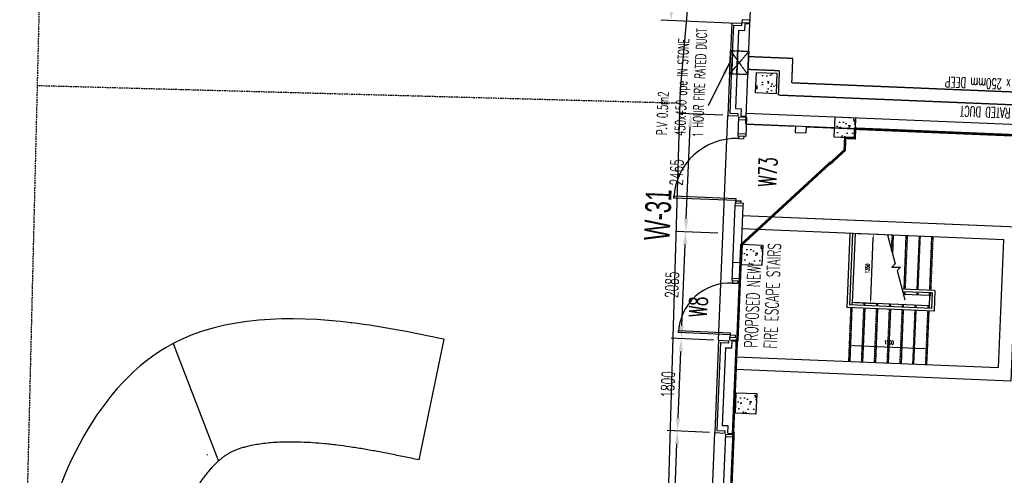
# Model space of a CAD drawing. Header units: millimetres. Extents: x 941089 to 2922714, y 799810 to 1997150.
# Tile 14 of 99: x 941421 to 960613, y 956780 to 965655. Entities that reach past the tile are written whole.
import ezdxf

# ---------------------------------------------------------------- set-up
doc = ezdxf.new("R2010")
doc.units = ezdxf.units.MM
doc.header["$LTSCALE"] = 10
doc.header["$PDMODE"] = 3
doc.header["$PDSIZE"] = 5
for name, pattern in [('DASHDOT', [1, 0.5, -0.25, 0, -0.25]), ('FO-00$0$FOOTPATH - GEORGES LANE$0$HIDDEN2', [4.7625, 3.175, -1.5875]), ('L - PL-ext-00$0$HIDDEN', [0.375, 0.25, -0.125]), ('L-PL-00$0$HIDDEN2', [4.7625, 3.175, -1.5875])]:
    doc.linetypes.add(name, pattern=pattern)
doc.layers.get('DEFPOINTS').update_dxf_attribs({"color": 21})
for name, color, linetype in [('AREA NET', 21, 'DASHDOT'), ('COLS EXT-00$0$CONC-SECTION', 6, 'Continuous'), ('COLS EXT-00$0$HATCH', 22, 'Continuous'), ('COLS-00$0$CONC-SECTION', 6, 'Continuous'), ('COLS-00$0$HATCH', 22, 'Continuous'), ('FO-00$0$FOOTPATH - GEORGES LANE$0$18', 21, 'Continuous'), ('FO-00$0$FOOTPATH - GEORGES LANE$0$25', 2, 'Continuous'), ('FO-00$0$TITLE', 21, 'Continuous'), ('L - PL-ext-00$0$DIMS-MASONARY', 21, 'Continuous'), ('L - PL-ext-00$0$HIDDEN', 1, 'L - PL-ext-00$0$HIDDEN'), ('L - PL-ext-00$0$TEXT-35', 7, 'Continuous'), ('L - PL-ext-00$0$WALL-EXTERNAL', 1, 'Continuous'), ('L - PL-ext-00$0$WALL-INTERNAL', 4, 'Continuous'), ('L - PL-ext-00$0$WINDOW', 2, 'Continuous'), ('L - PL-ext-00$0$WINDOW DIMS', 21, 'Continuous'), ('L - PL-ext-00$0$WINDOW-SCH', 2, 'Continuous'), ('L-PL-00$0$DIM', 21, 'Continuous'), ('L-PL-00$0$DOOR', 2, 'Continuous'), ('L-PL-00$0$STAIRS', 2, 'Continuous'), ('L-PL-00$0$TEXT', 2, 'Continuous'), ('L-PL-00$0$WALL-EXTERNAL', 1, 'Continuous'), ('L-PL-00$0$WALL-INTERNAL', 4, 'Continuous'), ('L-PL-00$0$WALL-STUD-PARTITIONS', 2, 'Continuous'), ('L-PL-00$0$WINDOW', 2, 'Continuous'), ('L-PL-00$0$zz-dims-stone', 21, 'Continuous'), ('L-PL-00$0$ZZ-WINDOW-NOS.', 2, 'Continuous'), ('REVISION', 1, 'DASHDOT')]:
    doc.layers.add(name, color=color, linetype=linetype)
doc.layers.add('FO-00$0$FOOTPATH - GEORGES LANE$0$ZZ-', color=7, linetype='Continuous', plot=False)
doc.styles.add('L - PL-ext-00$0$ROMANS', font='romans.shx', dxfattribs={"width": 0.6})
doc.styles.add('L - PL-ext-00$0$SK-OFFICE-00-ELE REV A$0$STANDARD', font='ARIAL.TTF', dxfattribs={"width": 0.6, "height": 0.2})
doc.styles.add('L - PL-ext-00$0$Standard', font='romans.shx', dxfattribs={"width": 0.6})
doc.styles.add('L-PL-00$0$AUDIT_D_060301152104-0', font='romans.shx', dxfattribs={"width": 0.6})
doc.styles.add('L-PL-00$0$ROMANS', font='romans.shx', dxfattribs={"width": 0.6})
doc.styles.add('L-PL-00$0$STANDARD', font='romans.shx', dxfattribs={"width": 0.6})
doc.dimstyles.new('L - PL-ext-00$0$ROYCETON', dxfattribs={"dimscale": 100, "dimtxt": 2.5, "dimasz": 2.5, "dimexe": 2, "dimexo": 1, "dimgap": 1, "dimtad": 1, "dimdec": 0, "dimtxsty": 'L - PL-ext-00$0$Standard', "dimcen": 2.5, "dimclrd": 256, "dimclre": 256, "dimclrt": 2, "dimaunit": 1, "dimazin": 0, "dimtfac": 1, "dimtdec": 0, "dimtmove": 0, "dimatfit": 3, "dimfxl": 0, "dimarcsym": 0})
doc.dimstyles.new('L-PL-00$0$DIM50', dxfattribs={"dimscale": 50, "dimtxt": 3, "dimasz": 2, "dimexe": 2, "dimexo": 1, "dimgap": 1, "dimtad": 1, "dimdec": 0, "dimrnd": 1, "dimdsep": 46, "dimtxsty": 'L-PL-00$0$AUDIT_D_060301152104-0', "dimblk1": 'L-PL-00$0$_OBLIQUE', "dimblk2": 'L-PL-00$0$_OBLIQUE', "dimsah": 1, "dimcen": 10, "dimdle": 2, "dimclrd": 20, "dimclre": 20, "dimclrt": 4, "dimadec": 0, "dimazin": 0, "dimtfac": 1, "dimtdec": 4, "dimtix": 1, "dimtmove": 0, "dimatfit": 3, "dimldrblk": 'L-PL-00$0$_OBLIQUE', "dimfxl": 0, "dimtvp": 0.666667, "dimtolj": 1, "dimtzin": 0, "dimarcsym": 0})
doc.dimstyles.new('L-PL-00$0$ROYCETON', dxfattribs={"dimscale": 100, "dimtxt": 2.5, "dimasz": 2.5, "dimexe": 2, "dimexo": 1, "dimgap": 1, "dimtad": 1, "dimdec": 0, "dimtxsty": 'L-PL-00$0$STANDARD', "dimcen": 2.5, "dimclrd": 256, "dimclre": 256, "dimclrt": 2, "dimaunit": 1, "dimazin": 0, "dimtfac": 1, "dimtdec": 0, "dimtmove": 0, "dimatfit": 3, "dimfxl": 0, "dimarcsym": 0})

# ---------------------------------------------------------------- blocks, each defined once
blk = doc.blocks.new('COLS EXT-00')
at = {"layer": 'COLS EXT-00$0$HATCH'}
h = blk.add_hatch(dxfattribs=at)
h.set_pattern_fill('AR-CONC', color=256, scale=2, angle=84.0126, style=0)
h.set_pattern_definition([(131.636498, (-150.5, -3602), (84.537704, 355.85757), [38.1, -419.1]), (76.636498, (-150.5, -3602), (-388.30192, -14.15659), [30.48, -335.28]), (182.087498, (-143.47, -3572.34), (-303.7623, 341.70203), [32.38, -356.18]), (127.820698, (-251.03, -3587.2), (162.04886, 524.16198), [57.15, -628.65]), (178.272098, (-237.53, -3543.53), (-420.52623, 541.73646), [48.57, -534.27]), (72.820498, (-251.03, -3587.2), (-420.52525, 541.73707), [45.72, -502.92]), (102.636498, (-218.52, -3540.65), (246.461515, 270.25535), [38.1, -419.1]), (47.636498, (-218.5, -3540.65), (-346.47976, 175.87087), [30.48, -335.28]), (153.087898, (-197.98, -3518.13), (-100.01918, 446.12552), [32.38, -356.18]), (119.136498, (-150.51, -3601.99), (-166.413132, 30.709053), [0, -331.216, 0, -340.36, 0, -336.55]), (89.136498, (-150.51, -3602), (-178.792128, 161.361192), [0, -194.056, 0, -323.596, 0, -128.27]), (49.136498, (-166.99, -3714.07), (50.779711, 266.630705), [0, -127, 0, -396.24, 0, -525.78]), (39.136498, (-174.38, -3764.33), (-7.220553, 300.50442), [0, -165.1, 0, -263.144, 0, -373.38])])
h.paths.add_polyline_path([(956164, 964211), (956180, 964611), (955781, 964627), (955764, 964228)])
at = {"layer": 'COLS EXT-00$0$CONC-SECTION'}
blk.add_lwpolyline([(955764, 964228), (955781, 964627), (956180, 964611), (956164, 964211)], close=True, dxfattribs=at)
blk = doc.blocks.new('COLS-00')
at = {"layer": 'COLS-00$0$HATCH'}
h = blk.add_hatch(dxfattribs=at)
h.set_pattern_fill('AR-CONC', color=256, scale=2, angle=84.0029, style=0)
h.set_pattern_definition([(137.623854, (30285.5, 2038364), (46.9574, 362.734386), [38.1, -419.1]), (82.623854, (30285.5, 2038364), (-384.70705, -54.58275), [30.48, -335.28]), (188.074854, (30289.42, 2038394.22), (-337.74786, 308.15288), [32.38, -356.18]), (133.808054, (30184, 2038368.2), (106.49006, 538.2058), [57.15, -628.65]), (184.259454, (30192.87, 2038413.06), (-474.74022, 494.9166), [48.57, -534.27]), (78.807854, (30184, 2038368.2), (-474.7393, 494.9173), [45.72, -502.92]), (108.623854, (30211.48, 2038417.9), (216.92699, 294.48924), [38.1, -419.1]), (53.623854, (30211.5, 2038417.9), (-362.93461, 138.77053), [30.48, -335.28]), (159.075254, (30229.56, 2038442.45), (-146.00847, 433.25897), [32.38, -356.18]), (125.123854, (30285.51, 2038363.99), (-168.708568, 13.183147), [0, -331.216, 0, -340.36, 0, -336.55]), (95.123854, (30285.51, 2038364), (-194.64823, 141.83133), [0, -194.056, 0, -323.596, 0, -128.27]), (55.123854, (30280.81, 2038250.8), (22.690725, 270.472999), [0, -127, 0, -396.24, 0, -525.78]), (45.123854, (30278.7, 2038200.05), (-38.526478, 298.111982), [0, -165.1, 0, -263.144, 0, -373.38])])
h.paths.add_polyline_path([(957297, 963364), (957314, 963763), (957714, 963747), (957697, 963347)])
h = blk.add_hatch(dxfattribs=at)
h.set_pattern_fill('AR-CONC', color=256, scale=2, angle=84.0029, style=0)
h.set_pattern_definition([(137.623854, (28478.77, 2035882.23), (46.9574, 362.734386), [38.1, -419.1]), (82.623854, (28478.77, 2035882.23), (-384.70705, -54.58275), [30.48, -335.28]), (188.074854, (28482.7, 2035912.46), (-337.74786, 308.15288), [32.38, -356.18]), (133.808054, (28377.26, 2035886.45), (106.49006, 538.2058), [57.15, -628.65]), (184.259454, (28386.13, 2035931.3), (-474.74022, 494.9166), [48.57, -534.27]), (78.807854, (28377.26, 2035886.45), (-474.7393, 494.9173), [45.72, -502.92]), (108.623854, (28404.74, 2035936.15), (216.92699, 294.48924), [38.1, -419.1]), (53.623854, (28404.74, 2035936.15), (-362.93461, 138.77053), [30.48, -335.28]), (159.075254, (28422.82, 2035960.7), (-146.00847, 433.25897), [32.38, -356.18]), (125.123854, (28478.77, 2035882.23), (-168.708568, 13.183147), [0, -331.216, 0, -340.36, 0, -336.55]), (95.123854, (28478.77, 2035882.23), (-194.64823, 141.83133), [0, -194.056, 0, -323.596, 0, -128.27]), (55.123854, (28474.08, 2035769.05), (22.690725, 270.472999), [0, -127, 0, -396.24, 0, -525.78]), (45.123854, (28471.97, 2035718.3), (-38.526478, 298.111982), [0, -165.1, 0, -263.144, 0, -373.38])])
h.paths.add_polyline_path([(955491, 960882), (955507, 961282), (955907, 961265), (955890, 960865)])
h = blk.add_hatch(dxfattribs=at)
h.set_pattern_fill('AR-CONC', color=256, scale=2, angle=84.0029, style=0)
h.set_pattern_definition([(137.623854, (28359.2, 2032988.95), (46.9574, 362.734386), [38.1, -419.1]), (82.623854, (28359.2, 2032988.95), (-384.70705, -54.58275), [30.48, -335.28]), (188.074854, (28363.1, 2033019.17), (-337.74786, 308.15288), [32.38, -356.18]), (133.808054, (28257.7, 2032993.16), (106.49006, 538.2058), [57.15, -628.65]), (184.259454, (28266.56, 2033038), (-474.74022, 494.9166), [48.57, -534.27]), (78.807854, (28257.7, 2032993.16), (-474.7393, 494.9173), [45.72, -502.92]), (108.623854, (28285.17, 2033042.86), (216.92699, 294.48924), [38.1, -419.1]), (53.623854, (28285.17, 2033042.86), (-362.93461, 138.77053), [30.48, -335.28]), (159.075254, (28303.25, 2033067.4), (-146.00847, 433.25897), [32.38, -356.18]), (125.123854, (28359.2, 2032988.95), (-168.708568, 13.183147), [0, -331.216, 0, -340.36, 0, -336.55]), (95.123854, (28359.2, 2032988.95), (-194.64823, 141.83133), [0, -194.056, 0, -323.596, 0, -128.27]), (55.123854, (28354.5, 2032875.76), (22.690725, 270.472999), [0, -127, 0, -396.24, 0, -525.78]), (45.123854, (28352.4, 2032825), (-38.526478, 298.111982), [0, -165.1, 0, -263.144, 0, -373.38])])
h.paths.add_polyline_path([(955371, 957989), (955388, 958388), (955787, 958372), (955771, 957972)])
at = {"layer": 'COLS-00$0$CONC-SECTION'}
for points in [[(957297, 963364), (957314, 963763), (957714, 963747), (957697, 963347)], [(955491, 960882), (955507, 961282), (955907, 961265), (955890, 960865)], [(955371, 957989), (955388, 958388), (955787, 958372), (955771, 957972)]]:
    blk.add_lwpolyline(points, close=True, dxfattribs=at)
blk = doc.blocks.new('FO-00$0$FOOTPATH - GEORGES LANE')
at = {"layer": 'FO-00$0$FOOTPATH - GEORGES LANE$0$18', "color": 22, "linetype": 'FO-00$0$FOOTPATH - GEORGES LANE$0$HIDDEN2'}
for p, q in [((942134, 976949), (941551, 953012)), ((954354, 963821), (941823, 964163))]:
    blk.add_line(p, q, dxfattribs=at)
at = {"layer": 'FO-00$0$FOOTPATH - GEORGES LANE$0$18'}
blk.add_line((944471, 959142), (945356, 956852), dxfattribs=at)
at = {"layer": 'FO-00$0$FOOTPATH - GEORGES LANE$0$25'}
blk.add_line((949750, 959227), (949265, 956876), dxfattribs=at)
for points in [[(954362, 964087), (954652, 967316), (955157, 979543), (955672, 990775), (955936, 999560, 0.611255), (954377, 1000419)], [(949331, 939980), (951064, 938393, 0.628727), (953155, 939231), (954001, 951814), (954362, 964087)]]:
    blk.add_lwpolyline(points, format="xyb", dxfattribs=at)
blk.add_spline([(949750, 959227), (947953, 959546), (944471, 959142), (941792, 954782), (941579, 951213), (942369, 947180), (943178, 944803), (944494, 942188), (946630, 939349), (948810, 937149), (951816, 934536)], degree=3, dxfattribs=at)
blk.add_open_spline([(949265, 956876), (949167, 956897), (949071, 956916), (948882, 956955), (948790, 956974), (948607, 957010), (948517, 957027), (948341, 957059), (948254, 957075), (948082, 957104), (947997, 957117), (947830, 957142), (947747, 957153), (947645, 957166), (947625, 957168), (947585, 957173), (947565, 957175), (947506, 957182), (947466, 957186), (947348, 957197), (947271, 957203), (947118, 957214), (947043, 957217), (946895, 957222), (946823, 957223), (946682, 957223), (946613, 957221), (946491, 957216), (946437, 957213), (946333, 957204), (946283, 957199), (946186, 957187), (946140, 957180), (946052, 957165), (946010, 957157), (945938, 957141), (945907, 957134), (945848, 957118), (945821, 957110), (945769, 957094), (945745, 957085), (945699, 957069), (945678, 957060), (945639, 957043), (945621, 957035), (945601, 957025), (945597, 957023), (945592, 957020), (945591, 957019), (945589, 957018), (945588, 957018), (945586, 957017), (945585, 957016), (945582, 957014), (945580, 957013), (945573, 957010), (945569, 957007), (945556, 957000), (945548, 956995), (945524, 956981), (945509, 956971), (945477, 956950), (945461, 956938), (945428, 956913), (945411, 956900), (945376, 956871), (945359, 956855), (945322, 956822), (945304, 956804), (945266, 956767), (945247, 956747), (945208, 956705), (945188, 956683), (945148, 956636), (945128, 956612), (945088, 956561), (945067, 956534), (945026, 956478), (945006, 956449), (944956, 956377), (944928, 956334), (944871, 956242), (944843, 956195), (944787, 956095), (944759, 956044), (944704, 955938), (944677, 955883), (944624, 955771), (944598, 955713), (944547, 955595), (944522, 955534), (944473, 955411), (944449, 955348), (944403, 955221), (944381, 955156), (944338, 955026), (944317, 954960), (944269, 954799), (944243, 954704), (944193, 954513), (944170, 954417), (944141, 954290), (944134, 954259), (944121, 954197), (944115, 954166), (944096, 954074), (944084, 954012), (944051, 953825), (944031, 953699), (943997, 953449), (943983, 953324), (943960, 953074), (943951, 952949), (943938, 952699), (943934, 952573), (943931, 952321), (943932, 952194), (943939, 951939), (943944, 951811), (943955, 951633), (943958, 951585), (943964, 951499), (943967, 951462), (943973, 951395), (943975, 951365), (943980, 951306), (943983, 951277), (943992, 951188), (943998, 951128), (944017, 950949), (944032, 950829), (944074, 950522), (944103, 950334), (944168, 949955), (944205, 949765), (944284, 949381), (944327, 949188), (944419, 948801), (944468, 948606), (944535, 948353), (944550, 948294), (944598, 948119), (944630, 948002), (944667, 947873), (944671, 947860), (944678, 947834), (944682, 947821), (944690, 947793), (944694, 947780), (944706, 947739), (944714, 947712), (944738, 947630), (944754, 947576), (944803, 947414), (944835, 947307), (944931, 947003), (944995, 946809), (945127, 946426), (945195, 946237), (945287, 945997), (945308, 945943), (945346, 945845), (945364, 945800), (945395, 945723), (945409, 945689), (945459, 945567), (945496, 945479), (945610, 945214), (945689, 945039), (945883, 944629), (946001, 944396), (946248, 943936), (946377, 943711), (946521, 943474), (946530, 943459), (946558, 943413), (946577, 943382), (946645, 943274), (946695, 943196), (946847, 942962), (946951, 942808), (947167, 942501), (947278, 942349), (947506, 942046), (947623, 941896), (947863, 941597), (947986, 941449), (948177, 941225), (948244, 941148), (948398, 940972), (948485, 940874), (948663, 940679), (948752, 940582), (949003, 940316), (949165, 940147), (949331, 939980)], degree=3, knots=[0, 0, 0, 0, 303.261946, 303.261946, 606.523891, 606.523891, 909.785837, 909.785837, 1213.047783, 1213.047783, 1516.309728, 1516.309728, 1819.571674, 1819.571674, 1893.455709, 1893.455709, 1967.339745, 1967.339745, 2115.107817, 2115.107817, 2408.014117, 2408.014117, 2700.920416, 2700.920416, 2993.826716, 2993.826716, 3286.733016, 3286.733016, 3531.113627, 3531.113627, 3775.494239, 3775.494239, 4019.87485, 4019.87485, 4264.255461, 4264.255461, 4464.429865, 4464.429865, 4664.604269, 4664.604269, 4864.778674, 4864.778674, 5064.953078, 5064.953078, 5265.127482, 5265.127482, 5312.144017, 5312.144017, 5327.838563, 5327.838563, 5341.197984, 5341.197984, 5354.557406, 5354.557406, 5381.276248, 5381.276248, 5434.713934, 5434.713934, 5541.589305, 5541.589305, 5725.492092, 5725.492092, 5909.394879, 5909.394879, 6093.297666, 6093.297666, 6277.200453, 6277.200453, 6461.10324, 6461.10324, 6645.006027, 6645.006027, 6828.908814, 6828.908814, 7012.811601, 7012.811601, 7196.714388, 7196.714388, 7380.617175, 7380.617175, 7634.972179, 7634.972179, 7889.327183, 7889.327183, 8143.682188, 8143.682188, 8398.037192, 8398.037192, 8652.392196, 8652.392196, 8906.7472, 8906.7472, 9161.102204, 9161.102204, 9415.457208, 9415.457208, 9669.812212, 9669.812212, 10027.371759, 10027.371759, 10384.931306, 10384.931306, 10500.16582, 10500.16582, 10615.400333, 10615.400333, 10845.86936, 10845.86936, 11320.600513, 11320.600513, 11795.331666, 11795.331666, 12270.062819, 12270.062819, 12744.793973, 12744.793973, 13219.525126, 13219.525126, 13694.256279, 13694.256279, 13871.646555, 13871.646555, 14006.883812, 14006.883812, 14113.590459, 14113.590459, 14220.297106, 14220.297106, 14433.7104, 14433.7104, 14860.536989, 14860.536989, 15519.042993, 15519.042993, 16177.548998, 16177.548998, 16836.055003, 16836.055003, 17494.561007, 17494.561007, 17691.283151, 17691.283151, 18084.727439, 18084.727439, 18126.36246, 18126.36246, 18172.303765, 18172.303765, 18218.24507, 18218.24507, 18310.12768, 18310.12768, 18493.892901, 18493.892901, 18861.423342, 18861.423342, 19540.994833, 19540.994833, 20220.566324, 20220.566324, 20417.236184, 20417.236184, 20581.156603, 20581.156603, 20704.813076, 20704.813076, 21035.255571, 21035.255571, 21696.14056, 21696.14056, 22601.77089, 22601.77089, 23507.401221, 23507.401221, 23570.254265, 23570.254265, 23695.960353, 23695.960353, 24018.471132, 24018.471132, 24663.492689, 24663.492689, 25308.514246, 25308.514246, 25953.535804, 25953.535804, 26598.557361, 26598.557361, 26938.189765, 26938.189765, 27374.176323, 27374.176323, 27810.16288, 27810.16288, 28574.356483, 28574.356483, 28574.356483, 28574.356483], dxfattribs=at)
at = {"layer": 'FO-00$0$FOOTPATH - GEORGES LANE$0$ZZ-'}
for p in [(954362, 964087), (947953, 959546), (944471, 959142), (949750, 959227), (945135, 956973)]:
    blk.add_point(p, dxfattribs=at)
blk = doc.blocks.new('FO-00')
at = {"layer": 'DEFPOINTS', "color": 5, "const_width": 50}
blk.add_lwpolyline([(955063.8, 951032.5), (955335.1, 957596.9), (955324.9, 957597.3), (955400, 959415.8), (955410.6, 959415.3), (955486.7, 961271.1), (957217.4, 962864.4), (957224.2, 962857), (957502.2, 963112.9), (957512.2, 963354.9), (957697, 963347.2), (957704.6, 963532.1), (967639.9, 963119.9)], dxfattribs=at)
at = {"layer": 'FO-00$0$TITLE', "rotation": 0.0001860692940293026}
blk.add_blockref('FO-00$0$FOOTPATH - GEORGES LANE', (-58.4, 201.5, 0), dxfattribs=at)
blk = doc.blocks.new('*D685')
at = {"layer": 'DEFPOINTS', "color": 0}
for p in [(954242, 957642), (954970, 957612), (954698, 951028)]:
    blk.add_point(p, dxfattribs=at)
at = {"layer": 'L-PL-00$0$zz-dims-stone', "lineweight": -2}
for p, q in [((954870, 957616), (954042, 957650)), ((953980, 951308), (954232, 957392)), ((954598, 951032), (953770, 951066))]:
    blk.add_line(p, q, dxfattribs=at)
at = {"layer": 'L-PL-00$0$zz-dims-stone'}
for points in [[(954190, 957394), (954274, 957391), (954242, 957642)], [(953939, 951309), (954022, 951306), (953970, 951058)]]:
    blk.add_solid(points, dxfattribs=at)
at = {"layer": 'L-PL-00$0$zz-dims-stone', "color": 2, "insert": (953881, 954359), "char_height": 250, "attachment_point": 5, "rotation": 87.6334, "style": 'L-PL-00$0$STANDARD'}
blk.add_mtext('6590', dxfattribs=at)
blk = doc.blocks.new('*D686')
at = {"layer": 'DEFPOINTS', "color": 0}
for p in [(954317, 959441), (955044, 959410), (954970, 957612)]:
    blk.add_point(p, dxfattribs=at)
at = {"layer": 'L-PL-00$0$zz-dims-stone', "lineweight": -2}
for p, q in [((954945, 959415), (954117, 959449)), ((954253, 957892), (954306, 959191)), ((954870, 957616), (954042, 957650))]:
    blk.add_line(p, q, dxfattribs=at)
at = {"layer": 'L-PL-00$0$zz-dims-stone'}
for points in [[(954265, 959193), (954348, 959189), (954317, 959441)], [(954211, 957894), (954294, 957890), (954242, 957642)]]:
    blk.add_solid(points, dxfattribs=at)
at = {"layer": 'L-PL-00$0$zz-dims-stone', "color": 2, "insert": (954055, 958551), "char_height": 250, "attachment_point": 5, "rotation": 87.6334, "style": 'L-PL-00$0$STANDARD'}
blk.add_mtext('1800', dxfattribs=at)
blk = doc.blocks.new('*D699')
at = {"layer": 'DEFPOINTS', "color": 0}
for p in [(954403, 961524), (955131, 961494), (955044, 959410)]:
    blk.add_point(p, dxfattribs=at)
at = {"layer": 'L-PL-00$0$zz-dims-stone', "lineweight": -2}
for p, q in [((955031, 961498), (954203, 961532)), ((954327, 959690), (954393, 961274)), ((954945, 959415), (954117, 959449))]:
    blk.add_line(p, q, dxfattribs=at)
at = {"layer": 'L-PL-00$0$zz-dims-stone'}
for points in [[(954351, 961276), (954434, 961272), (954403, 961524)], [(954285, 959692), (954369, 959689), (954317, 959441)]]:
    blk.add_solid(points, dxfattribs=at)
at = {"layer": 'L-PL-00$0$zz-dims-stone', "color": 2, "insert": (954135, 960492), "char_height": 250, "attachment_point": 5, "rotation": 87.6238, "style": 'L-PL-00$0$STANDARD'}
blk.add_mtext('2085', dxfattribs=at)
blk = doc.blocks.new('*D700')
at = {"layer": 'DEFPOINTS', "color": 0}
for p in [(954498, 963820), (955225, 963790), (955131, 961494)]:
    blk.add_point(p, dxfattribs=at)
at = {"layer": 'L-PL-00$0$zz-dims-stone', "lineweight": -2}
for p, q in [((955126, 963794), (954298, 963828)), ((954413, 961774), (954488, 963570)), ((955031, 961498), (954203, 961532))]:
    blk.add_line(p, q, dxfattribs=at)
at = {"layer": 'L-PL-00$0$zz-dims-stone'}
for points in [[(954446, 963572), (954529, 963568), (954498, 963820)], [(954372, 961775), (954455, 961772), (954403, 961524)]]:
    blk.add_solid(points, dxfattribs=at)
at = {"layer": 'L-PL-00$0$zz-dims-stone', "color": 2, "insert": (954226, 962681), "char_height": 250, "attachment_point": 5, "rotation": 87.6334, "style": 'L-PL-00$0$STANDARD'}
blk.add_mtext('2465', dxfattribs=at)
blk = doc.blocks.new('L-PL-00$0$A$C2B7058BE')
at = {"layer": 'L-PL-00$0$DOOR'}
for p, q in [((45234, -1876918), (45278, -1876918)), ((45234, -1877018), (45278, -1877018)), ((45278, -1876918), (45278, -1877018)), ((46490, -1876918), (46490, -1877018)), ((46534, -1876918), (46490, -1876918)), ((46534, -1877018), (46490, -1877018))]:
    blk.add_line(p, q, dxfattribs=at)
blk.add_lwpolyline([(45321, -1876915), (45281, -1876915), (45281, -1875707), (45321, -1875707)], close=True, dxfattribs=at)
blk.add_circle((45278, -1876915), 3, dxfattribs=at)
blk.add_arc((45278, -1876918), 1212, 359.9969, 89.8516, dxfattribs=at)
blk = doc.blocks.new('*D668')
at = {"layer": 'DEFPOINTS', "color": 0}
for p in [(959120, 959435), (957605, 959097), (959113, 959250)]:
    blk.add_point(p, dxfattribs=at)
at = {"layer": 'L-PL-00$0$DIM', "color": 21, "lineweight": -2}
for p, q in [((957607, 959147), (957618, 959411)), ((957689, 959308), (959038, 959253)), ((959118, 959385), (959109, 959150))]:
    blk.add_line(p, q, dxfattribs=at)
at = {"layer": 'L-PL-00$0$DIM', "color": 21}
for points in [[(957689, 959321), (957688, 959296), (957614, 959312)], [(959038, 959265), (959037, 959240), (959113, 959250)]]:
    blk.add_solid(points, dxfattribs=at)
at = {"layer": 'L-PL-00$0$DIM', "color": 2, "insert": (958367, 959368), "char_height": 75, "attachment_point": 5, "rotation": 357.6334, "style": 'L-PL-00$0$AUDIT_D_060301152104-0'}
blk.add_mtext('\\A1;1500', dxfattribs=at)
blk = doc.blocks.new('L-PL-00$0$_OBLIQUE')
at = {"color": 0, "linetype": 'ByBlock'}
blk.add_line((-0.5, -0.5), (0.5, 0.5), dxfattribs=at)
blk = doc.blocks.new('*D669')
at = {"layer": 'DEFPOINTS', "color": 0}
for p in [(957705, 961495, 0), (958061, 961480), (957649, 960146)]:
    blk.add_point(p, dxfattribs=at)
at = {"layer": 'L-PL-00$0$DIM', "color": 21, "lineweight": -2}
for p, q in [((957755, 961493), (958161, 961476)), ((958009, 960206), (958058, 961405)), ((957699, 960144), (958105, 960127))]:
    blk.add_line(p, q, dxfattribs=at)
at = {"layer": 'L-PL-00$0$DIM', "color": 21}
for points in [[(958046, 961406), (958071, 961405), (958061, 961480)], [(957996, 960206), (958021, 960205), (958006, 960131)]]:
    blk.add_solid(points, dxfattribs=at)
at = {"layer": 'L-PL-00$0$DIM', "color": 2, "insert": (957946, 960809), "char_height": 75, "attachment_point": 5, "rotation": 87.6334, "style": 'L-PL-00$0$AUDIT_D_060301152104-0'}
blk.add_mtext('\\A1;1350', dxfattribs=at)
blk = doc.blocks.new('*D852')
at = {"layer": 'DEFPOINTS', "color": 0}
for p in [(954390, 972231), (955772, 972174, 0), (955500, 965580, 0)]:
    blk.add_point(p, dxfattribs=at)
at = {"layer": 'L - PL-ext-00$0$WINDOW DIMS', "lineweight": -2}
for p, q in [((955672, 972178), (954191, 972240)), ((954128, 965887), (954380, 971982)), ((955400, 965584), (953918, 965645))]:
    blk.add_line(p, q, dxfattribs=at)
at = {"layer": 'L - PL-ext-00$0$WINDOW DIMS'}
for points in [[(954339, 971983), (954422, 971980), (954390, 972231)], [(954087, 965889), (954170, 965885), (954118, 965637)]]:
    blk.add_solid(points, dxfattribs=at)
at = {"layer": 'L - PL-ext-00$0$WINDOW DIMS', "color": 2, "insert": (954029, 968944), "char_height": 250, "attachment_point": 5, "rotation": 87.6334, "style": 'L - PL-ext-00$0$Standard'}
blk.add_mtext('6600', dxfattribs=at)
blk = doc.blocks.new('L-PL-00')
at = {"layer": 'L-PL-00$0$STAIRS'}
for p, q in [((955362.9, 962035.1), (955517.8, 962028.7, 0)), ((955363.2, 962035), (955518.1, 962028.6, 0)), ((958336.9, 961464), (958487.4, 960896.6)), ((958487.4, 960896.6), (958418.6, 960836.1)), ((958418.6, 960836.1), (958586.8, 960832.6)), ((958586.8, 960832.6), (958521.9, 960769.9)), ((958521.9, 960769.9), (958677.6, 960198.2))]:
    blk.add_line(p, q, dxfattribs=at)
at = {"layer": 'L-PL-00$0$WALL-EXTERNAL', "color": 22}
for p, q in [((955044.5, 959410.4), (955225.5, 963789.7)), ((954698, 951027.6), (954970.2, 957611.8))]:
    blk.add_line(p, q, dxfattribs=at)
at = {"layer": 'L-PL-00$0$WALL-EXTERNAL'}
for p, q in [((955044.5, 959410.4), (954970.2, 957611.8)), ((955082.8, 959368.8), (955011.8, 957650.3)), ((955044.5, 959410.4), (955244.3, 959402.2)), ((955082.8, 959368.8), (955242.7, 959362.2)), ((955242.7, 959362.2), (955244.3, 959402.2)), ((954970.2, 957611.8), (955170, 957603.6)), ((955011.8, 957650.3), (955171.6, 957643.7)), ((955170, 957603.6), (955171.6, 957643.7))]:
    blk.add_line(p, q, dxfattribs=at)
at = {"layer": 'L-PL-00$0$WALL-INTERNAL'}
for p, q in [((955582.6, 963834.8, 0), (968458.4, 963302.9)), ((968234.7, 963096.9), (955573.8, 963620.2)), ((960862.3, 961614.3), (955509.8, 961836.4)), ((960862.3, 961614.3), (955509.8, 961836.4)), ((960862.3, 961614.3), (956292.4, 961803.9)), ((955499.5, 961586.4), (960602.2, 961374.8)), ((960498.5, 958877), (960602.2, 961374.8)), ((955178.6, 959264.8), (955115.8, 957746.1)), ((955178.6, 959264.8), (955293.5, 959260)), ((955293.5, 959260), (955178.6, 959264.8)), ((955299.3, 959399.9), (955293.5, 959260)), ((955299.3, 959399.9), (955399.2, 959395.8)), ((955324.9, 957597.3), (955399.2, 959395.8)), ((955386.5, 959088.2), (960498.5, 958877)), ((960737.9, 958616.8), (955376.1, 958838.4)), ((955230.7, 957741.3), (955115.8, 957746.1)), ((955224.9, 957601.4), (955230.7, 957741.3)), ((955224.9, 957601.4), (955324.9, 957597.3))]:
    blk.add_line(p, q, dxfattribs=at)
at = {"layer": 'L-PL-00$0$WALL-INTERNAL', "color": 2}
for p, q in [((957604.5, 961499.1), (957544.6, 960050)), ((957654.5, 961497), (957596.6, 960097.9)), ((957704.6, 961494.9, 0), (957648.6, 960145.8)), ((958437.7, 961079), (958453.6, 961463.9)), ((958659.9, 960404.7), (958703.4, 961453.5)), ((958953.2, 961443.2), (958909.7, 960394.4)), ((959159.6, 960384), (959203, 961432.8)), ((958427.6, 960835.9), (958427.9, 960844.3)), ((959259.6, 960379.9), (958620.9, 960406.3)), ((959207.6, 960331.6), (958634.8, 960355.4)), ((959155.7, 960284.1), (958648.5, 960305.1)), ((958657.9, 960354.7), (958655.8, 960304.8)), ((958907.7, 960344.4), (958905.6, 960294.4)), ((959155.6, 960283.6), (959147.4, 960083.8)), ((959155.7, 960284.1), (959157.7, 960333.7)), ((959207.6, 960331.6), (959195.2, 960031.8)), ((959259.6, 960379.5), (959243.1, 959979.8)), ((959243, 959979.8), (957544.6, 960050)), ((959195.2, 960031.8), (957596.6, 960097.9)), ((957644.2, 960045.9), (957601, 958996.7)), ((957646.4, 960095.8), (957648.4, 960145.7)), ((959147.4, 960083.8), (957648.6, 960145.8)), ((957894, 960035.5), (957850.8, 958986.4)), ((957896.1, 960085.5), (957898.2, 960135.4)), ((958143.8, 960025.2), (958100.6, 958976.1)), ((958145.9, 960075.2), (958148, 960125)), ((958395.7, 960064.8), (958397.8, 960114.7)), ((958645.5, 960054.5), (958647.6, 960104.4)), ((958895.3, 960044.2), (958897.3, 960094.2)), ((959147.4, 960083.9), (959145.3, 960033.9)), ((959145.5, 960033.8), (959147.6, 960083.7)), ((958393.6, 960014.9), (958350.4, 958965.7)), ((958643.4, 960004.6), (958600.2, 958955.4)), ((958850, 958945.1), (958893.2, 959994.2)), ((959143.1, 959983.9), (959099.7, 958934.8))]:
    blk.add_line(p, q, dxfattribs=at)
at = {"layer": 'L-PL-00$0$WALL-INTERNAL', "color": 9, "linetype": 'L-PL-00$0$HIDDEN2', "ltscale": 0.02}
for p, q in [((958415.8, 961159.4), (958428.4, 961464.9)), ((958685, 960403.6), (958728.3, 961452.5)), ((958934.5, 960393.3), (958977.9, 961442.1)), ((959184.6, 960383), (959228, 961431.8)), ((958680.5, 960303.8), (958682.5, 960353.7)), ((958930.3, 960293.4), (958932.3, 960343.4)), ((959155.7, 960284.1), (959180.3, 960283)), ((959180.3, 960283), (959182.4, 960333)), ((957619.2, 960046.9), (957575.8, 958997.8)), ((957869, 960036.6), (957825.6, 958987.4)), ((957873.2, 960136.4), (957871.2, 960086.5)), ((958118.7, 960026.2), (958075.4, 958977.1)), ((958123, 960126.1), (958121, 960076.2)), ((958372.8, 960115.8), (958370.7, 960065.9)), ((958622.6, 960105.5), (958620.5, 960055.5)), ((958872.6, 960095.2), (958870.5, 960045.2)), ((959122.4, 960084.9), (959120.3, 960034.9)), ((958368.5, 960015.9), (958325.2, 958966.8)), ((958618.3, 960005.6), (958575, 958956.5)), ((958868.3, 959995.3), (958825, 958946.1)), ((959118.1, 959984.9), (959074.8, 958935.8))]:
    blk.add_line(p, q, dxfattribs=at)
at = {"layer": 'L-PL-00$0$WALL-STUD-PARTITIONS'}
for p, q in [((955363.2, 962035), (955302.6, 960570.8, 0)), ((955517.8, 962028.7, 0), (955457.4, 960564.4, 0)), ((955304.6, 960620.7, 0), (955459.5, 960614.3, 0)), ((955457.4, 960564.4, 0), (955302.6, 960570.8, 0)), ((955317.1, 960570.2, 0), (955315.3, 960525.9, 0)), ((955315.3, 960526.2, 0), (955415.2, 960522.1, 0)), ((955417.1, 960566, 0), (955415.2, 960522.1, 0)), ((955257.2, 959471.7, 0), (955255.1, 959421.7, 0)), ((955256.8, 959471.7, 0), (955411.7, 959465.3, 0)), ((955257.2, 959471.7, 0), (955412, 959465.3, 0)), ((955257.2, 959471.7, 0), (955412, 959465.3, 0)), ((955271.8, 959471.1, 0), (955273.6, 959515.4, 0)), ((955273.6, 959515.1, 0), (955373.5, 959510.9, 0)), ((955371.7, 959467, 0), (955373.5, 959510.9, 0)), ((955412, 959465.3, 0), (955409.9, 959415.3, 0)), ((955255.1, 959421.7, 0), (955409.9, 959415.3, 0))]:
    blk.add_line(p, q, dxfattribs=at)
blk.add_lwpolyline([(960845.2, 961201.1), (960737.9, 958616.8), (955376.1, 958838.4), (954462, 936489.9), (965384.6, 936027.9), (965940.4, 936005), (966636, 935976.2), (966812.9, 940256.5), (966812.9, 940256.5), (966989.8, 944536.9), (966998.7, 944751.7), (967639.6, 960257.6), (966702.7, 960296.3), (966730.1, 960957.9), (960845.2, 961201.1)], dxfattribs=at)
at = {"layer": 'L-PL-00$0$WALL-STUD-PARTITIONS', "elevation": 0}
blk.add_lwpolyline([(955272.2, 959558.3), (955270.6, 959518.3), (954262.9, 959559.9), (954265.4, 959599.9)], close=True, dxfattribs=at)
at = {"layer": 'L-PL-00$0$WALL-STUD-PARTITIONS'}
blk.add_circle((955270.6, 959515.3, 0), 3, dxfattribs=at)
blk.add_arc((955270.6, 959518.3, 0), 1008.5, 87.45794, 177.64058, dxfattribs=at)
at = {"layer": 'L-PL-00$0$WINDOW'}
for p, q in [((955434.6, 963761.1, 0), (955419.1, 963383.9)), ((955432.6, 963711.1, 0), (955587.4, 963704.7, 0)), ((955434.6, 963761.1, 0), (955589.5, 963754.7, 0)), ((955589.5, 963754.7, 0), (955573.9, 963377.5)), ((955573.9, 963377.5), (955419.1, 963383.9)), ((955576.1, 963427.4), (955421.1, 963433.8)), ((955365.3, 962085), (955363.2, 962035)), ((955365, 962085), (955519.8, 962078.6)), ((955365.3, 962085), (955520.1, 962078.6)), ((955520.1, 962078.6), (955518.1, 962028.6)), ((955472.5, 960918.5, 0), (955317.4, 960924.9, 0)), ((955179.4, 957583.2, 0), (954956.5, 952187.9, 0)), ((955334.3, 957576.8, 0), (955111.3, 952181.5, 0)), ((955177.4, 957533.2, 0), (955332.3, 957526.8, 0)), ((955179.4, 957583.2, 0), (955334.3, 957576.8, 0))]:
    blk.add_line(p, q, dxfattribs=at)
at = {"layer": 'L-PL-00$0$WALL-STUD-PARTITIONS', "rotation": 87.6334380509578}
blk.add_blockref('L-PL-00$0$A$C2B7058BE', (-921805.5, 994391.7), dxfattribs=at)
at = {"layer": 'L-PL-00$0$TEXT', "color": 2, "style": 'L-PL-00$0$ROMANS', "width": 0.6}
for s, p in [('FIRE ESCAPE STAIRS', (956175.8, 959247.3)), ('PROPOSED NEW ', (955797.9, 959262.9))]:
    blk.add_text(s, height=250, rotation=87.63344, dxfattribs=at).set_placement(p)
at = {"layer": 'L-PL-00$0$WALL-STUD-PARTITIONS', "insert": (954463.2, 959871.2), "char_height": 350, "width": 916, "attachment_point": 1, "rotation": 87.6336, "style": 'L-PL-00$0$ROMANS'}
blk.add_mtext('W8', dxfattribs=at)
at = {"layer": 'L-PL-00$0$ZZ-WINDOW-NOS.', "insert": (955815.6, 962408), "char_height": 350, "width": 916, "attachment_point": 1, "rotation": 87.6336, "style": 'L-PL-00$0$ROMANS'}
blk.add_mtext('W73', dxfattribs=at)
at = {"layer": 'L-PL-00$0$DIM'}
for base, p1, p2, angle, picture, middle in [((958061.3, 961480.2), (957648.6, 960145.8), (957704.6, 961494.9, 0), 87.63344, '*D669', (957946, 960809.2)), ((959112.8, 959249.6), (957605.2, 959096.6), (959120.4, 959435), 357.63344, '*D668', (958367, 959368))]:
    dim = blk.add_linear_dim(base=base, p1=p1, p2=p2, angle=angle, dimstyle='L-PL-00$0$DIM50', override={"dimtxt": 1.5, "dimasz": 1.5, "dimclrd": 21, "dimclre": 21, "dimclrt": 2}, dxfattribs=at)
    dim.commit()
    dim.dimension.update_dxf_attribs({"geometry": picture, "text_midpoint": middle})
at = {"layer": 'L-PL-00$0$zz-dims-stone'}
dim = blk.add_aligned_dim(p1=(955130.6, 961493.7), p2=(955225.5, 963789.7), distance=728.2, text='2465', dimstyle='L-PL-00$0$ROYCETON', dxfattribs=at)
dim.commit()
dim.dimension.update_dxf_attribs({"geometry": '*D700', "text_midpoint": (954225.6, 962681.1)})
for base, p1, p2, angle, picture, middle in [((954403, 961523.9), (955044.5, 959410.5), (955130.6, 961493.7), 87.62379, '*D699', (954135, 960491.6)), ((954316.5, 959440.6), (954970.2, 957612), (955044.5, 959410.5), 87.63344, '*D686', (954054.6, 958550.6)), ((954242.2, 957642.1), (954698, 951027.6), (954970.2, 957612), 87.63344, '*D685', (953881.3, 954359.2))]:
    dim = blk.add_linear_dim(base=base, p1=p1, p2=p2, angle=angle, dimstyle='L-PL-00$0$ROYCETON', dxfattribs=at)
    dim.commit()
    dim.dimension.update_dxf_attribs({"geometry": picture, "text_midpoint": middle})
blk = doc.blocks.new('L - PL-ext-00')
at = {"layer": 'L - PL-ext-00$0$DIMS-MASONARY'}
blk.add_line((955044.5, 959410.4), (955225.5, 963789.7), dxfattribs=at)
at = {"layer": 'L - PL-ext-00$0$HIDDEN', "color": 22, "ltscale": 0.2}
for p, q in [((955258.9, 964598.8, 0), (955277.5, 965048.4, 0)), ((955258.9, 964598.8, 0), (955632.2, 965033.8, 0)), ((955277.5, 965048.4, 0), (955613.6, 964584.1, 0)), ((955317.5, 965046.8, 0), (955298.9, 964597.2, 0)), ((955398.8, 964593, 0), (955417.4, 965042.6, 0)), ((955632.2, 965033.8), (955613.6, 964584.1))]:
    blk.add_line(p, q, dxfattribs=at)
at = {"layer": 'L - PL-ext-00$0$HIDDEN'}
for p, q in [((955632.6, 965033.7, 0), (955277.5, 965048.4, 0)), ((955614.7, 964584.1, 0), (955258.9, 964598.8, 0))]:
    blk.add_line(p, q, dxfattribs=at)
at = {"layer": 'L - PL-ext-00$0$HIDDEN', "color": 22, "ltscale": 0.4}
for p, q in [((956492.6, 964898.1, 0), (955628.1, 964933.8)), ((956472.9, 964422.6, 0), (956492.6, 964898.1)), ((956232.5, 964658.7), (955617.7, 964684.1)), ((956212.8, 964183.2, 0), (956232.5, 964658.7)), ((967849.9, 963952.4, 0), (956472.9, 964422.6, 0)), ((968089.3, 963692.3, 0), (956212.8, 964183.2, 0))]:
    blk.add_line(p, q, dxfattribs=at)
at = {"layer": 'L - PL-ext-00$0$WALL-EXTERNAL'}
for p, q in [((955299.8, 965588.2), (955258.9, 964598.8)), ((955298.9, 964597.2, 0), (955338.1, 965546.6)), ((955499.6, 965579.9), (955299.8, 965588.2)), ((955338.1, 965546.6), (955498, 965540, 0)), ((955498, 965540), (955499.6, 965579.9)), ((955258.9, 964598.8), (955225.5, 963789.7)), ((955267.1, 963828), (955298.9, 964597.2)), ((955225.5, 963789.7), (955425.3, 963781.5, 0)), ((955426.9, 963821.4, 0), (955267.1, 963828)), ((955425.3, 963781.5, 0), (955426.9, 963821.4, 0))]:
    blk.add_line(p, q, dxfattribs=at)
at = {"layer": 'L - PL-ext-00$0$WALL-INTERNAL'}
for p, q in [((955433.9, 965442.5, 0), (955398.8, 964593, 0)), ((955548.8, 965437.8, 0), (955433.9, 965442.5, 0)), ((955554.6, 965577.7), (955548.8, 965437.8, 0)), ((955654.5, 965573.5, 0), (955554.6, 965577.7, 0)), ((955613.6, 964584.1, 0), (955654.5, 965573.5, 0)), ((955398.8, 964593), (955371.1, 963923.8, 0)), ((955580.2, 963775.1, 0), (955613.6, 964584.1, 0)), ((955371.1, 963923.8, 0), (955486, 963919.1, 0)), ((955486, 963919.1), (955480.3, 963779.2, 0)), ((955480.3, 963779.2, 0), (955580.2, 963775.1, 0)), ((955573.8, 963620.2), (955582.6, 963834.8, 0)), ((955582.6, 963834.8, 0), (968458.4, 963302.9)), ((955573.8, 963620.2), (956542.8, 963580.1)), ((956542.8, 963580.1), (956537.9, 963460)), ((956752.7, 963451.1), (956757.6, 963571.2)), ((956757.6, 963571.2), (968234.7, 963096.9)), ((956537.9, 963460), (956752.7, 963451.1)), ((960862.3, 961614.3), (955510.1, 961836.3))]:
    blk.add_line(p, q, dxfattribs=at)
at = {"layer": 'L - PL-ext-00$0$WINDOW'}
blk.add_line((955654.5, 965573.5, 0), (955827.3, 969756.9, 0), dxfattribs=at)
at = {"layer": 'L - PL-ext-00$0$WINDOW', "elevation": 0}
blk.add_lwpolyline([(955502.4, 965650), (955500.3, 965600), (955655.3, 965593.6), (955657.4, 965643.6)], close=True, dxfattribs=at)
at = {"layer": 'L - PL-ext-00$0$TEXT-35', "color": 2, "style": 'L - PL-ext-00$0$ROMANS', "width": 0.6}
for s, rotation, p in [('1 HOUR FIRE RATED DUCT', 87.63343, (954732.2, 963363.4, 0)), ('450x450 ope IN STONE', 87.63343, (954387.9, 963388.1, 0)), ('250mm WIDE x 250mm DEEP', 177.87309, (961891.2, 964452.8, 0)), ('P.V 0.5m2', 87.63343, (954032.9, 963402.8, 0)), ('1 HOUR FIRE RATED DUCT', 177.87309, (961869.9, 963895.7, 0))]:
    blk.add_text(s, height=200, rotation=rotation, dxfattribs=at).set_placement(p)
at = {"layer": 'L - PL-ext-00$0$WINDOW-SCH', "insert": (953588.5, 961367.4, 0), "char_height": 500, "attachment_point": 1, "rotation": 87.63343, "style": 'L - PL-ext-00$0$SK-OFFICE-00-ELE REV A$0$STANDARD'}
blk.add_mtext('W-31', dxfattribs=at)
at = {"layer": 'L - PL-ext-00$0$WINDOW DIMS'}
dim = blk.add_linear_dim(base=(954390.5, 972231.4), p1=(955499.6, 965579.9, 0), p2=(955772.2, 972174.3, 0), angle=87.63343, dimstyle='L - PL-ext-00$0$ROYCETON', dxfattribs=at)
dim.commit()
dim.dimension.update_dxf_attribs({"geometry": '*D852', "text_midpoint": (954029.4, 968943.5)})
at = {"layer": 'L - PL-ext-00$0$DIMS-MASONARY'}
blk.add_leader([(955264.4, 964829.1, 0), (954838.7, 963979.9, 0)], dimstyle='L - PL-ext-00$0$ROYCETON', dxfattribs=at)

msp = doc.modelspace()

# ---------------------------------------------------------------- block references
at = {"layer": 'AREA NET'}
msp.add_blockref('COLS EXT-00', (0, 0), dxfattribs=at)
at = {"layer": 'REVISION'}
for name in ['FO-00', 'L - PL-ext-00', 'L-PL-00', 'COLS-00']:
    msp.add_blockref(name, (0, 0), dxfattribs=at)

doc.saveas('drawing.dxf')
